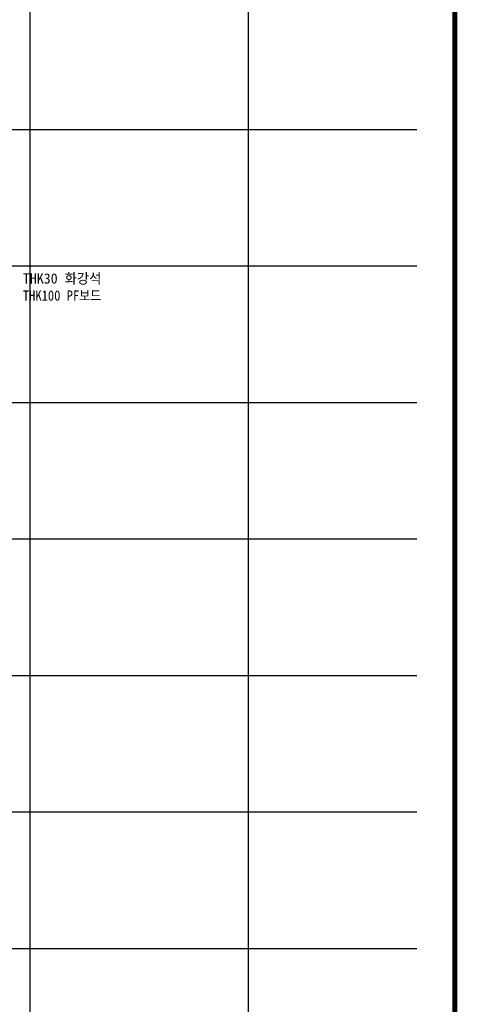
# Model space of a CAD drawing. Header units: millimetres. Extents: x 3445018 to 4174071, y -6064565 to -5122887.
# Tile 89 of 192: x 3714162 to 3726996, y -5435289 to -5406435. Entities that reach past the tile are written whole.
import ezdxf

# ---------------------------------------------------------------- set-up
doc = ezdxf.new("R2010")
doc.units = ezdxf.units.MM
doc.header["$MEASUREMENT"] = 0
doc.linetypes.add('CEN', pattern=[66, 60, -2, 2, -2])
for name, color, linetype in [('3', 3, 'CONTINUOUS'), ('A_GE_FORM', 7, 'CONTINUOUS'), ('CEN', 13, 'CEN'), ('문자', 2, 'CONTINUOUS')]:
    doc.layers.add(name, color=color, linetype=linetype)
doc.styles.add('SDP-S', font='txt')

# ---------------------------------------------------------------- blocks, each defined once
blk = doc.blocks.new('sheet _서영')
at = {"layer": 'A_GE_FORM', "const_width": 1.5}
blk.add_lwpolyline([(-361868.49, -1059038.93), (-362670.49, -1059038.93), (-362670.49, -1058483.93), (-361868.49, -1058483.93)], close=True, dxfattribs=at)

msp = doc.modelspace()

# ---------------------------------------------------------------- linework, layer by layer
at = {"layer": 'CEN'}
for p, q in [((3714459.092, -5401351.886), (3714459.092, -5459758.902)), ((3720859.092, -5401351.886), (3720859.092, -5459758.902)), ((3681101.324, -5409651.886), (3725809.092, -5409651.886)), ((3681101.324, -5413651.886), (3725809.092, -5413651.886)), ((3681101.324, -5417651.886), (3725809.092, -5417651.886)), ((3681101.324, -5421651.886), (3725809.092, -5421651.886)), ((3681101.324, -5425651.886), (3725809.092, -5425651.886)), ((3681101.324, -5429651.886), (3725809.092, -5429651.886)), ((3681101.324, -5433651.886), (3725809.092, -5433651.886))]:
    msp.add_line(p, q, dxfattribs=at)

# ---------------------------------------------------------------- block references
at = {"layer": '3', "xscale": 100, "yscale": 100, "zscale": 100, "rotation": 270}
msp.add_blockref('sheet _서영', (109575314.9, -41660492.378), dxfattribs=at)

# ---------------------------------------------------------------- texts
at = {"layer": '문자', "linetype": 'Continuous', "style": 'SDP-S'}
msp.add_text('THK30 화강석', height=300, dxfattribs=at).set_placement((3714255.123, -5414169.361))
at = {"layer": '문자', "linetype": 'Continuous', "style": 'SDP-S', "width": 0.9}
msp.add_text('THK100 PF보드', height=300, dxfattribs=at).set_placement((3714255.123, -5414669.361))

doc.saveas('drawing.dxf')
